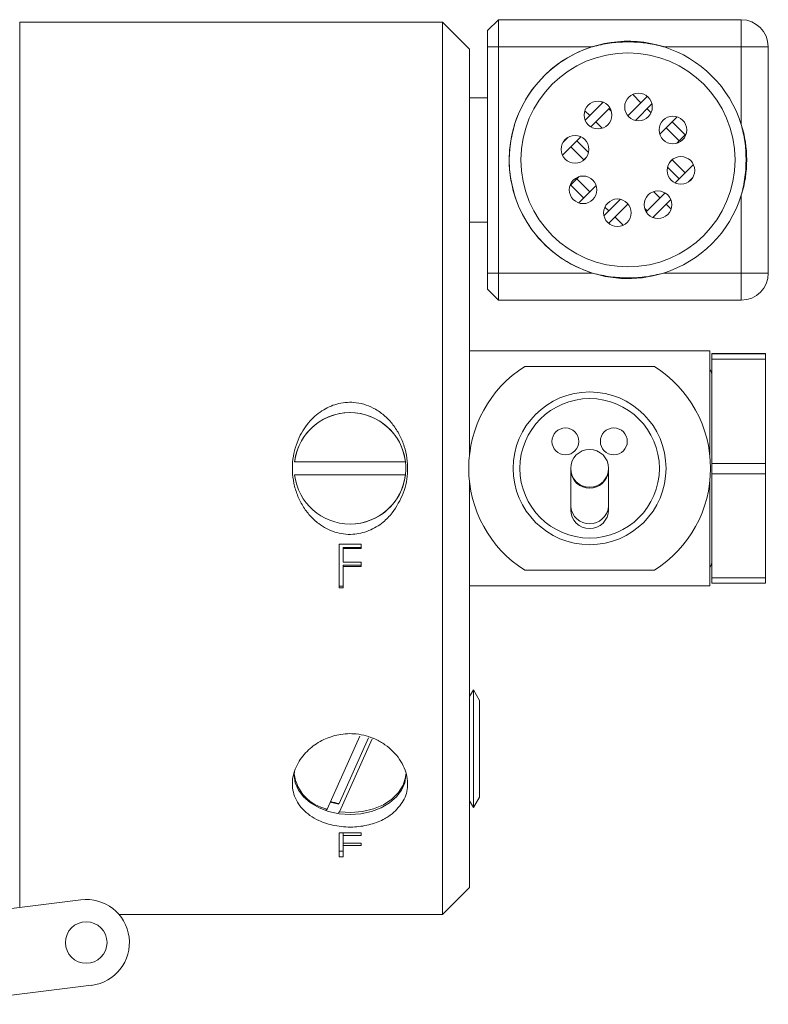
# Model space of a CAD drawing. Header units: inches. Extents: x 1.42 to 7.57, y 1.63 to 8.46.
# Tile 4 of 16: x 6.37 to 7.24, y 1.64 to 2.78. Entities that reach past the tile are written whole.
import ezdxf

# ---------------------------------------------------------------- set-up
doc = ezdxf.new("R2010")
doc.units = ezdxf.units.IN
doc.header["$MEASUREMENT"] = 0

msp = doc.modelspace()

# ---------------------------------------------------------------- linework, layer by layer
at = {"color": 7, "linetype": 'Continuous', "lineweight": 15}
for p, q in [((6.8627, 2.7752), (6.373, 2.7752)), ((6.894, 2.744), (6.8627, 2.7752)), ((6.8627, 2.7752), (6.8627, 1.741)), ((6.9149, 2.7656), (6.9274, 2.7781)), ((6.9274, 2.7781), (6.9274, 2.7468)), ((6.9274, 2.7781), (7.2086, 2.7781)), ((7.2086, 2.7781), (7.2086, 2.7468)), ((6.9149, 2.7468), (6.9149, 2.7656)), ((6.894, 2.744), (6.894, 2.3943)), ((6.9149, 2.7468), (6.9274, 2.7468)), ((6.9149, 2.4843), (6.9149, 2.7468)), ((7.0364, 2.7468), (6.9274, 2.7468)), ((6.9274, 2.7468), (6.9274, 2.4843)), ((7.2086, 2.7468), (7.1184, 2.7468)), ((7.2086, 2.6566), (7.2086, 2.7468)), ((7.2399, 2.7468), (7.2086, 2.7468)), ((7.2399, 2.7468), (7.2399, 2.4843)), ((6.9149, 2.6877), (6.894, 2.6877)), ((7.0278, 2.6615), (7.0487, 2.6824)), ((7.0472, 2.6829), (7.0482, 2.6819)), ((7.0772, 2.6667), (7.0998, 2.6892)), ((7.0829, 2.6914), (7.0924, 2.6819)), ((7.0979, 2.6906), (7.0995, 2.689)), ((7.0275, 2.6726), (7.0332, 2.6669)), ((7.0344, 2.6539), (7.0563, 2.6759)), ((7.0553, 2.6748), (7.058, 2.6721)), ((7.086, 2.6613), (7.1052, 2.6805)), ((7.0995, 2.6748), (7.1041, 2.6702)), ((7.0403, 2.6598), (7.0477, 2.6524)), ((7.0763, 2.668), (7.0774, 2.6669)), ((7.1142, 2.6453), (7.1344, 2.6655)), ((7.1287, 2.6598), (7.1437, 2.6448)), ((7.1216, 2.6527), (7.1366, 2.6377)), ((7.0016, 2.6211), (7.0228, 2.6423)), ((7.0024, 2.6361), (7.0078, 2.6414)), ((7.0038, 2.638), (7.004, 2.6377)), ((7.0182, 2.6377), (7.0317, 2.6242)), ((7.1339, 2.635), (7.1447, 2.6458)), ((7.0111, 2.6306), (7.0261, 2.6156)), ((7.025, 2.6145), (7.0294, 2.6188)), ((7.1254, 2.6124), (7.1298, 2.6167)), ((7.1287, 2.6156), (7.1437, 2.6006)), ((7.1231, 2.607), (7.1366, 2.5935)), ((7.132, 2.5889), (7.1532, 2.6101)), ((7.0101, 2.5854), (7.0209, 2.5962)), ((7.0182, 2.5935), (7.0332, 2.5785)), ((7.147, 2.5898), (7.1524, 2.5951)), ((7.1508, 2.5935), (7.151, 2.5932)), ((7.0111, 2.5864), (7.0261, 2.5714)), ((7.0204, 2.5657), (7.0406, 2.5859)), ((7.0496, 2.5507), (7.0688, 2.5699)), ((7.0985, 2.5553), (7.1204, 2.5773)), ((7.1061, 2.5488), (7.127, 2.5697)), ((7.1071, 2.5788), (7.1145, 2.5714)), ((7.2086, 2.4843), (7.2086, 2.5746)), ((7.0507, 2.561), (7.0553, 2.5564)), ((7.055, 2.542), (7.0776, 2.5645)), ((7.0774, 2.5643), (7.0785, 2.5632)), ((7.0968, 2.5591), (7.0995, 2.5564)), ((7.1216, 2.5643), (7.1273, 2.5586)), ((7.0624, 2.5493), (7.0719, 2.5398)), ((7.1066, 2.5493), (7.1076, 2.5483)), ((6.894, 2.5435), (6.9149, 2.5435)), ((7.0553, 2.5422), (7.0569, 2.5406)), ((6.9149, 2.4656), (6.9149, 2.4843)), ((6.9149, 2.4843), (6.9274, 2.4843)), ((6.9274, 2.4843), (6.9274, 2.4531)), ((6.9274, 2.4843), (7.0364, 2.4843)), ((7.1184, 2.4843), (7.2086, 2.4843)), ((7.2086, 2.4843), (7.2399, 2.4843)), ((7.2086, 2.4843), (7.2086, 2.4531)), ((6.9149, 2.4656), (6.9274, 2.4531)), ((7.2086, 2.4531), (6.9274, 2.4531)), ((7.1721, 2.3943), (6.894, 2.3943)), ((6.894, 2.3943), (6.894, 2.2743)), ((7.1721, 2.3943), (7.1721, 2.2743)), ((7.1746, 2.3911), (7.2365, 2.3911)), ((7.1746, 2.3907), (7.1746, 2.3911)), ((7.2365, 2.3907), (7.1746, 2.3907)), ((7.1746, 2.3847), (7.1746, 2.3907)), ((7.2365, 2.3911), (7.2365, 2.3907)), ((7.2365, 2.3847), (7.2365, 2.3907)), ((7.1082, 2.3762), (6.9579, 2.3762)), ((7.1746, 2.3847), (7.2365, 2.3847)), ((7.1746, 2.2637), (7.1746, 2.3847)), ((7.2365, 2.3847), (7.2365, 2.2637)), ((7.1746, 2.3676), (7.1746, 2.3676)), ((6.8196, 2.2656), (6.6913, 2.2656)), ((7.2365, 2.2637), (7.1746, 2.2637)), ((7.1746, 2.2517), (7.1746, 2.2637)), ((7.2365, 2.2517), (7.2365, 2.2637)), ((6.6913, 2.2506), (6.8196, 2.2506)), ((7.0111, 2.2581), (7.0111, 2.2547)), ((7.0111, 2.2547), (7.0111, 2.2134)), ((7.0549, 2.2547), (7.0549, 2.2581)), ((7.0549, 2.2134), (7.0549, 2.2547)), ((7.1746, 2.2517), (7.2365, 2.2517)), ((7.1746, 2.1311), (7.1746, 2.2517)), ((7.2365, 2.2517), (7.2365, 2.1311)), ((6.894, 2.2419), (6.894, 2.1218)), ((7.1721, 2.2419), (7.1721, 2.1218)), ((7.0111, 2.2134), (7.0111, 2.2101)), ((7.0549, 2.2101), (7.0549, 2.2134)), ((6.743, 2.1704), (6.7684, 2.1704)), ((6.743, 2.1704), (6.743, 2.1196)), ((6.7684, 2.1704), (6.7684, 2.1651)), ((6.7684, 2.1665), (6.7477, 2.1665)), ((6.7477, 2.1665), (6.7477, 2.1651)), ((6.7477, 2.1651), (6.7477, 2.1494)), ((6.7684, 2.1651), (6.7477, 2.1651)), ((6.7477, 2.1494), (6.7684, 2.1494)), ((6.7684, 2.1459), (6.7477, 2.1459)), ((6.7477, 2.1459), (6.7477, 2.1442)), ((6.7684, 2.1494), (6.7684, 2.1442)), ((7.1746, 2.1486), (7.1746, 2.1486)), ((6.7477, 2.1442), (6.7477, 2.1196)), ((6.7684, 2.1442), (6.7477, 2.1442)), ((6.9579, 2.14), (7.1082, 2.14)), ((7.2365, 2.1311), (7.1746, 2.1311)), ((7.1746, 2.1251), (7.1746, 2.1311)), ((7.1746, 2.1251), (7.2365, 2.1251)), ((7.2365, 2.1251), (7.2365, 2.1311)), ((6.7477, 2.1216), (6.743, 2.1216)), ((6.7477, 2.1196), (6.743, 2.1196)), ((7.1721, 2.1218), (6.894, 2.1218)), ((6.894, 2.1218), (6.894, 1.7722)), ((6.894, 1.9935), (6.8985, 2.0013)), ((6.8985, 1.8649), (6.8985, 2.0013)), ((6.8985, 2.0013), (6.9054, 1.9892)), ((6.9054, 1.877), (6.9054, 1.9892)), ((6.7668, 1.9476), (6.7289, 1.8632)), ((6.7429, 1.8698), (6.7769, 1.9457)), ((6.7432, 1.86), (6.7811, 1.9445)), ((6.8985, 1.8649), (6.894, 1.8727)), ((6.9054, 1.877), (6.8985, 1.8649)), ((6.7289, 1.8632), (6.7275, 1.8619)), ((6.7426, 1.8689), (6.7324, 1.871)), ((6.742, 1.8588), (6.7432, 1.86)), ((6.743, 1.8357), (6.7684, 1.8357)), ((6.743, 1.8357), (6.743, 1.8079)), ((6.7477, 1.8357), (6.7477, 1.8327)), ((6.7477, 1.8327), (6.7477, 1.8238)), ((6.7684, 1.8327), (6.7477, 1.8327)), ((6.7684, 1.8357), (6.7684, 1.8327)), ((6.7477, 1.8238), (6.7684, 1.8238)), ((6.7477, 1.8238), (6.7477, 1.8209)), ((6.7477, 1.8209), (6.7477, 1.8079)), ((6.7684, 1.8209), (6.7477, 1.8209)), ((6.7684, 1.8238), (6.7684, 1.8209)), ((6.7477, 1.8144), (6.743, 1.8144)), ((6.7477, 1.8079), (6.743, 1.8079)), ((6.8627, 1.741), (6.894, 1.7722)), ((6.4439, 1.7581), (6.3291, 1.7438)), ((6.488, 1.741), (6.8627, 1.741)), ((6.2797, 1.6369), (6.4562, 1.6589))]:
    msp.add_line(p, q, dxfattribs=at)
at = {"color": 8, "linetype": 'Continuous', "lineweight": 15}
for p, q in [((6.373, 2.7752), (6.373, 2.2581)), ((6.373, 2.2581), (6.373, 1.7493))]:
    msp.add_line(p, q, dxfattribs=at)
at = {"color": 7, "linetype": 'Continuous', "lineweight": 15, "flags": 128}
for points in [[(7.1746, 2.3676), (7.1739, 2.3703), (7.1721, 2.3731)], [(7.1721, 2.1431), (7.1739, 2.1459), (7.1746, 2.1486)], [(6.7555, 1.8569), (6.7429, 1.8578), (6.7307, 1.8604), (6.7196, 1.8646), (6.7098, 1.8703), (6.7017, 1.8772), (6.6958, 1.8851), (6.6921, 1.8937), (6.6909, 1.9026), (6.6912, 1.907)], [(6.7432, 1.86), (6.7566, 1.8591), (6.7699, 1.8603), (6.7826, 1.8633), (6.7941, 1.8682), (6.8039, 1.8746), (6.8117, 1.8823), (6.817, 1.891), (6.8197, 1.9003), (6.82, 1.9038)], [(6.8201, 1.9027), (6.8201, 1.9026), (6.8188, 1.8937), (6.8151, 1.8851), (6.8092, 1.8772), (6.8011, 1.8703), (6.7914, 1.8646), (6.7802, 1.8604), (6.7681, 1.8578), (6.7555, 1.8569)]]:
    msp.add_lwpolyline(points, dxfattribs=at)
at = {"color": 7, "linetype": 'Continuous', "lineweight": 15}
for centre, radius in [((7.0774, 2.6156), 0.124), ((7.0427, 2.6676), 0.016), ((7.0896, 2.6769), 0.016), ((7.1294, 2.6503), 0.016), ((7.0161, 2.6278), 0.016), ((7.1387, 2.6034), 0.016), ((7.0254, 2.5809), 0.016), ((7.1121, 2.5636), 0.016), ((7.0652, 2.5543), 0.016), ((7.033, 2.2581), 0.0885), ((7.033, 2.2581), 0.0808), ((7.005, 2.2893), 0.0156), ((7.061, 2.2893), 0.0156), ((7.033, 2.2581), 0.0219), ((6.45, 1.7085), 0.0241)]:
    msp.add_circle(centre, radius, dxfattribs=at)
for centre, radius, start, end in [((7.2086, 2.7468), 0.0312, 0, 90), ((7.0774, 2.6156), 0.1375, 72.6586, 123.768), ((7.0774, 2.6156), 0.1375, 107.3414, 252.6586), ((7.0774, 2.6156), 0.1375, 17.3414, 72.6586), ((7.0774, 2.6156), 0.1375, 123.768, 287.3414), ((7.0774, 2.6156), 0.1375, 342.6586, 17.3414), ((7.0774, 2.6156), 0.1375, 287.3414, 342.6586), ((7.2086, 2.4843), 0.0313, 270, 0), ((7.033, 2.2581), 0.14, 122.4617, 237.5383), ((7.033, 2.2581), 0.14, 302.4617, 57.5383), ((6.7555, 2.2581), 0.0646, 6.6677, 173.3323), ((6.7555, 2.2581), 0.0646, 270, 172.775), ((6.7555, 2.2581), 0.0646, 186.6677, 353.3323), ((6.7555, 2.2581), 0.0646, 186.667, 270), ((7.033, 2.2101), 0.0219, 180, 0), ((6.7384, 1.9102), 0.0479, 187.6129, 258.593), ((6.7548, 1.9567), 0.0877, 255.4691, 262.1888), ((6.45, 1.7085), 0.05, 277.0913, 97.0913)]:
    msp.add_arc(centre, radius, start, end, dxfattribs=at)
at = {"color": 8, "linetype": 'Continuous', "lineweight": 15}
for centre in [(7.033, 2.2571), (7.033, 2.2158)]:
    msp.add_arc(centre, 0.022, 186.234, 353.766, dxfattribs=at)
at = {"color": 7, "linetype": 'Continuous', "lineweight": 15}
for points, knots in [([(7.1184, 2.7468), (7.1115, 2.7485), (7.0975, 2.7518), (7.0765, 2.7526), (7.0559, 2.7516), (7.0429, 2.7484), (7.0364, 2.7468)], [0, 0, 0, 0, 0.256019, 0.518821, 0.75725, 1, 1, 1, 1]), ([(7.2086, 2.5746), (7.2103, 2.5815), (7.2136, 2.5955), (7.2144, 2.6165), (7.2134, 2.6371), (7.2102, 2.65), (7.2086, 2.6566)], [0, 0, 0, 0, 0.256019, 0.51882, 0.75725, 1, 1, 1, 1]), ([(7.0364, 2.4843), (7.0433, 2.4827), (7.0573, 2.4794), (7.0783, 2.4786), (7.0989, 2.4796), (7.1118, 2.4828), (7.1184, 2.4843)], [0, 0, 0, 0, 0.256019, 0.51882, 0.757249, 1, 1, 1, 1]), ([(6.8044, 2.2064), (6.8092, 2.2138), (6.8189, 2.2288), (6.8235, 2.2562), (6.8204, 2.2794), (6.8132, 2.2969), (6.8057, 2.3088), (6.7963, 2.3189), (6.7857, 2.3267), (6.7743, 2.3318), (6.76, 2.3353), (6.7426, 2.3343), (6.7241, 2.3267), (6.708, 2.3132), (6.6951, 2.2935), (6.6879, 2.2684), (6.6888, 2.2452), (6.6942, 2.2271), (6.7004, 2.2144), (6.7088, 2.2031), (6.7207, 2.192), (6.7374, 2.1831), (6.7581, 2.1804), (6.7777, 2.185), (6.7933, 2.1942), (6.801, 2.2027), (6.8044, 2.2064)], [0, 0, 0, 0, 0.058892, 0.11835, 0.181165, 0.212837, 0.244494, 0.274765, 0.305004, 0.331542, 0.358058, 0.402796, 0.444966, 0.49024, 0.541816, 0.599972, 0.662188, 0.693943, 0.725688, 0.756608, 0.787501, 0.834074, 0.880821, 0.923403, 0.966541, 1, 1, 1, 1]), ([(6.8044, 1.8577), (6.8092, 1.8625), (6.8189, 1.8721), (6.8235, 1.8909), (6.8204, 1.9077), (6.8132, 1.9209), (6.8057, 1.93), (6.7963, 1.938), (6.7857, 1.9441), (6.7743, 1.9483), (6.76, 1.9511), (6.7426, 1.9503), (6.7241, 1.9441), (6.708, 1.9334), (6.6951, 1.9182), (6.6879, 1.8996), (6.6888, 1.8833), (6.6942, 1.8711), (6.7004, 1.8628), (6.7088, 1.8556), (6.7207, 1.8487), (6.7374, 1.8433), (6.7581, 1.8416), (6.7777, 1.8444), (6.7933, 1.85), (6.801, 1.8554), (6.8044, 1.8577)], [0, 0, 0, 0, 0.058892, 0.11835, 0.181165, 0.212837, 0.244494, 0.274765, 0.305004, 0.331542, 0.358058, 0.402796, 0.444966, 0.49024, 0.541816, 0.599972, 0.662188, 0.693943, 0.725688, 0.756608, 0.787501, 0.834074, 0.880821, 0.923403, 0.966541, 1, 1, 1, 1])]:
    msp.add_open_spline(points, degree=3, knots=knots, dxfattribs=at)

doc.saveas('drawing.dxf')
